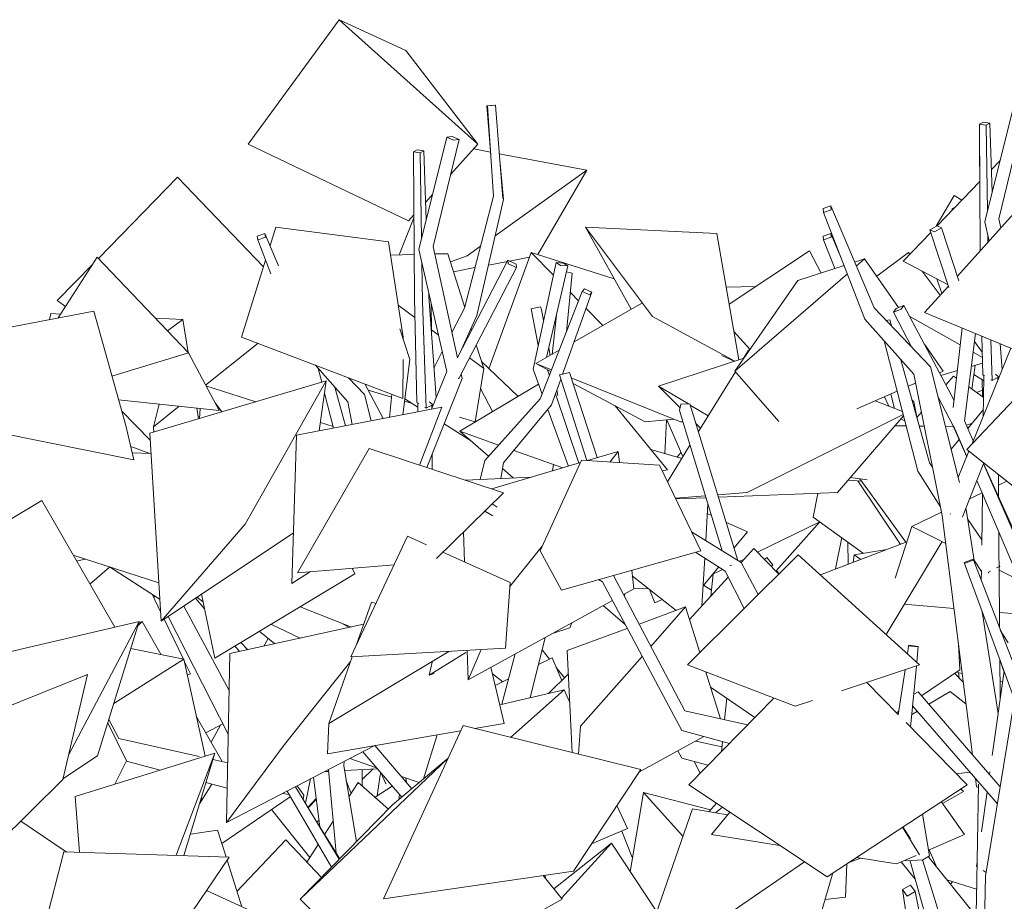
# Model space of a CAD drawing. Header units: millimetres. Extents: x -76432 to -27350, y -300 to 6935.
# Tile 25 of 75: x -71631 to -70189, y 4677 to 5968. Entities that reach past the tile are written whole.
import ezdxf

# ---------------------------------------------------------------- set-up
doc = ezdxf.new("R2010")
doc.units = ezdxf.units.MM
doc.header["$MEASUREMENT"] = 0
doc.layers.add('Nouveau_VRD _ Végétation.VRD', color=7, linetype='Continuous')

# ---------------------------------------------------------------- blocks, each defined once
blk = doc.blocks.new('Élément de coupe_43')
at = {"layer": 'Nouveau_VRD _ Végétation.VRD', "color": 7, "linetype": 'Continuous', "lineweight": 15}
for p, q in [((-70418.1, 5170.7), (-70418.6, 5203.3)), ((-71297.2, 5045.6), (-71307.7, 5056.2)), ((-71337.4, 4935), (-71337.4, 4935.1)), ((-71129.7, 4845.9), (-71129.9, 4870.1)), ((-71129.8, 4855.6), (-71113.5, 4871)), ((-71104.2, 4858.8), (-71102.7, 4865.5)), ((-71095.2, 4849.3), (-71101.5, 4864)), ((-71215.2, 4832.5), (-71224.9, 4846.2)), ((-71213, 4820.7), (-71205.6, 4856.2)), ((-71191.8, 4786), (-71201, 4858.6)), ((-71146, 4835), (-71153.1, 4853.6)), ((-71108.1, 4831.4), (-71104.2, 4858.8)), ((-71095.2, 4849.3), (-71094.6, 4849.6)), ((-71216.3, 4826.1), (-71215.2, 4832.5)), ((-71364, 4826.3), (-71365.6, 4827.9)), ((-71209.2, 4814.4), (-71197, 4827.4)), ((-71209.1, 4814.1), (-71196.9, 4826.6)), ((-71196.1, 4792.9), (-71193, 4795.7)), ((-70268, 4701.6), (-70265.1, 4705.9))]:
    blk.add_line(p, q, dxfattribs=at)
blk = doc.blocks.new('Élément de coupe_44')
at = {"layer": 'Nouveau_VRD _ Végétation.VRD', "color": 7, "linetype": 'Continuous', "lineweight": 15}
for p, q in [((-70966.5, 5779.1), (-70941.8, 5774.5)), ((-70929, 5772.1), (-70800.9, 5748.2)), ((-70225.4, 5774.8), (-70225.7, 5774.6)), ((-70225.7, 5774.6), (-70225.4, 5774.6)), ((-70225.4, 5731), (-70225.7, 5774.6)), ((-70935, 5652), (-70800.9, 5748.2)), ((-70872.8, 5624.3), (-70800.9, 5748.2)), ((-70289.1, 5665.7), (-70262.7, 5711.1)), ((-70251.4, 5704), (-70262.7, 5711.1)), ((-70261.4, 5693.6), (-70266.3, 5691.4)), ((-70264.8, 5690.2), (-70266.3, 5691.4)), ((-71075.5, 5623.9), (-71054, 5678)), ((-70443.4, 5655.2), (-70454.6, 5651.4)), ((-70442.8, 5649.6), (-70443.4, 5655.2)), ((-70427.7, 5618.2), (-70443.4, 5655.2)), ((-70454.6, 5651.4), (-70454.1, 5645.7)), ((-70454.1, 5645.7), (-70442.8, 5649.6)), ((-70437.8, 5603.8), (-70454.1, 5645.7)), ((-70976.2, 5622.4), (-70956.4, 5636.6)), ((-71000.5, 5613.7), (-70976.2, 5622.4)), ((-70944.8, 5608.9), (-70917.2, 5614.2)), ((-70914, 5614.8), (-70885, 5620.3)), ((-70996, 5599.2), (-70964.6, 5605.2)), ((-70281, 5567.2), (-70288.1, 5588.6)), ((-70596.6, 5576.5), (-70553.1, 5577.8)), ((-70236.8, 5427.3), (-70232.3, 5462.2)), ((-70275.2, 5433.7), (-70263.9, 5446.3)), ((-70259.4, 5443.1), (-70263.9, 5446.3)), ((-70219.7, 5439.8), (-70234.1, 5448.6)), ((-70221.1, 5416.3), (-70221.7, 5441.1)), ((-70220.2, 5415.6), (-70241.5, 5430.5)), ((-70229.9, 5422.4), (-70221.3, 5425.5)), ((-70358.6, 5402.3), (-70365, 5416.1)), ((-70350.3, 5399), (-70355.8, 5420.1)), ((-70322.1, 5408.7), (-70324.6, 5411.5)), ((-70317.6, 5386.5), (-70322.1, 5408.7)), ((-70219.8, 5415.3), (-70220.2, 5415.6)), ((-70317.5, 5385.9), (-70310.9, 5393.4)), ((-70660, 5328.5), (-70683.6, 5382.1)), ((-70318.8, 5390.5), (-70318.5, 5390.6)), ((-70669.2, 5327.8), (-70662.5, 5334.2)), ((-70624.4, 5244.9), (-70618.4, 5242.1)), ((-70597, 5232.5), (-70565.5, 5218.3)), ((-70550.7, 5188.2), (-70459.8, 5232.9)), ((-70523.6, 5161), (-70459.4, 5232.7)), ((-70585.3, 5194.2), (-70565.5, 5218.3)), ((-70436.4, 5163.8), (-70427.5, 5209.7)), ((-70577.6, 5175), (-70569.6, 5178.9)), ((-70630.6, 5139.2), (-70607.9, 5166.7)), ((-70617.2, 5155.5), (-70602, 5162.9)), ((-70619.3, 5124), (-70615.8, 5156.2)), ((-70732.1, 5134.7), (-70710.4, 5135)), ((-70701.3, 5114.1), (-70709.1, 5133.9)), ((-70618.3, 5132.9), (-70629.7, 5140.3)), ((-70745.7, 5123.9), (-70745.1, 5127.6)), ((-70701.3, 5114.1), (-70690.7, 5119.3)), ((-71273.8, 5050.7), (-71267.5, 5062.1)), ((-70183.9, 5055.8), (-70195.2, 5074.4)), ((-70255.4, 5003.8), (-70256.5, 5012)), ((-71351.1, 4910.2), (-71337.3, 4935.1)), ((-70603.1, 4903.2), (-70641.3, 4911.8)), ((-70661.7, 4886.5), (-70667.5, 4897.6)), ((-70623.4, 4876.3), (-70661.7, 4886.5)), ((-70634.8, 4864.7), (-70643.8, 4881.7)), ((-71184.7, 4867), (-71179.1, 4867.3)), ((-71155.7, 4868.7), (-71107.8, 4871.3)), ((-71111, 4829.5), (-71085.8, 4845.9)), ((-70611.3, 4820.3), (-70611.9, 4821.5))]:
    blk.add_line(p, q, dxfattribs=at)
blk = doc.blocks.new('Élément de coupe_45')
at = {"layer": 'Nouveau_VRD _ Végétation.VRD', "color": 7, "linetype": 'Continuous', "lineweight": 15}
for p, q in [((-70218, 5672.1), (-70177, 5837)), ((-70197.2, 5676.7), (-70159.2, 5833.4)), ((-70220.3, 5818.1), (-70225.7, 5815.1)), ((-70225.7, 5815.1), (-70215.9, 5813.8)), ((-70224.6, 5629.6), (-70225.7, 5815.1)), ((-70210.5, 5816.7), (-70220.3, 5818.1)), ((-70215.9, 5813.8), (-70210.5, 5816.7)), ((-70214, 5688.2), (-70215.9, 5813.8)), ((-70207.1, 5715.9), (-70210.5, 5816.7)), ((-70208.2, 5748.9), (-70195.6, 5761.9)), ((-70287.8, 5666.3), (-70225.2, 5731.2)), ((-70443.4, 5695.7), (-70454.6, 5691.9)), ((-70454.6, 5691.9), (-70454.1, 5686.2)), ((-70454.1, 5686.2), (-70442.8, 5690.1)), ((-70393.5, 5529.6), (-70454.1, 5686.2)), ((-70442.8, 5690.1), (-70443.4, 5695.7)), ((-70380.2, 5546.1), (-70443.4, 5695.7)), ((-70258.1, 5592.6), (-70175.7, 5683.9)), ((-70211.6, 5644.1), (-70218, 5672.1)), ((-70194.3, 5663.3), (-70197.2, 5676.7)), ((-70337.3, 5614.9), (-70297.2, 5656.5)), ((-70287.9, 5666.3), (-70298.4, 5660.4)), ((-70298.4, 5660.4), (-70291.8, 5657.4)), ((-70270.5, 5576.1), (-70298.4, 5660.4)), ((-70291.8, 5657.4), (-70281.3, 5663.3)), ((-70281.3, 5663.3), (-70287.9, 5666.3)), ((-70255.9, 5585.9), (-70281.3, 5663.3)), ((-70213.3, 5642.2), (-70213.5, 5652.2)), ((-70408.6, 5613.3), (-70393.9, 5618.1)), ((-70406.1, 5607.5), (-70393.9, 5618.1)), ((-70344.2, 5546.9), (-70393.9, 5618.1)), ((-70271.7, 5579.9), (-70337.3, 5614.9)), ((-70584.1, 5453.7), (-70419.2, 5596.2)), ((-70491.6, 5586.3), (-70423.9, 5608.3)), ((-70584.1, 5453.7), (-70491.6, 5586.3)), ((-70306.1, 5539.4), (-70271.2, 5578.1)), ((-70297.3, 5459.9), (-70380.2, 5546.1)), ((-70347.9, 5545.5), (-70351.9, 5539.9)), ((-70351.9, 5539.9), (-70340.5, 5544.3)), ((-70324.7, 5488.4), (-70351.9, 5539.9)), ((-70336.4, 5549.9), (-70347.9, 5545.5)), ((-70340.5, 5544.3), (-70336.4, 5549.9)), ((-70263, 5410.5), (-70336.4, 5549.9)), ((-70119.5, 5462.4), (-70306.1, 5539.4)), ((-70322.1, 5449.2), (-70393.5, 5529.6)), ((-70362.8, 5528), (-70357.2, 5528.9)), ((-70354.6, 5519.5), (-70357.2, 5528.9)), ((-70264.1, 5400.4), (-70251.3, 5516.8)), ((-70247.7, 5381), (-70231.6, 5508.7)), ((-70316, 5306.9), (-70365.5, 5498.1)), ((-70220.9, 5448.4), (-70222.2, 5504.8)), ((-70207.3, 5439.8), (-70209.3, 5499.5)), ((-70572.2, 5470.8), (-70563.8, 5484.5)), ((-70563.8, 5484.5), (-70562.9, 5484.1)), ((-70279, 5453.7), (-70306.4, 5492.9)), ((-70237.1, 5346.3), (-70179.7, 5487.2)), ((-70192.6, 5455.4), (-70195.4, 5493.7)), ((-70299, 5319.4), (-70341, 5470.4)), ((-70841, 5448.3), (-70826.2, 5451.8)), ((-70785.7, 5326.9), (-70826.2, 5451.8)), ((-70637.4, 5365.1), (-70583.3, 5452.8)), ((-70519.8, 5380), (-70584.1, 5453.7)), ((-70255.2, 5290.7), (-70297.3, 5459.9)), ((-70284.5, 5451.3), (-70279, 5453.7)), ((-70244.1, 5338.9), (-70125.5, 5464.9)), ((-71440.8, 5362.6), (-71182.4, 5439.5)), ((-71301, 5229.5), (-71182.4, 5439.5)), ((-71192.7, 5366.2), (-71182.4, 5439.5)), ((-70801, 5322.7), (-70841, 5448.3)), ((-70280.4, 5242), (-70322.1, 5449.2)), ((-70220.9, 5448.4), (-70218.2, 5446.7)), ((-70219.9, 5413.4), (-70219.6, 5447.5)), ((-70209, 5440.9), (-70207.3, 5439.8)), ((-70207.3, 5439.8), (-70196.5, 5445.9)), ((-70203, 5448.9), (-70201.5, 5448.4)), ((-70201.5, 5448.4), (-70198.6, 5445.5)), ((-70199.1, 5439.7), (-70199.1, 5444.4)), ((-70197.7, 5442.9), (-70199.1, 5443.4)), ((-70198.1, 5445), (-70197.2, 5444.2)), ((-70405.5, 5398.3), (-70346.4, 5424.2)), ((-70330.1, 5431.4), (-70319.5, 5436)), ((-70378.3, 5410.2), (-70338.6, 5394.3)), ((-70264.8, 5374.7), (-70286.3, 5415.4)), ((-70220.2, 5387.9), (-70219.9, 5413.4)), ((-71225.9, 5359.8), (-71013.1, 5400.7)), ((-71046.1, 5316.1), (-71013.1, 5400.7)), ((-70665.2, 5395.8), (-70662.9, 5405)), ((-70602.6, 5190.5), (-70665.2, 5395.8)), ((-70662.9, 5405), (-70649.8, 5405.7)), ((-70579.8, 5176.4), (-70649.8, 5405.7)), ((-70242.6, 5369.4), (-70220, 5397.3)), ((-70565.8, 5275.6), (-70337.5, 5390.1)), ((-70433.9, 5275.6), (-70337, 5388)), ((-70234.9, 5351.7), (-70247.7, 5381)), ((-70244.4, 5328.3), (-70265.1, 5375.2)), ((-70264.8, 5374.7), (-70264.4, 5374.8)), ((-70244.4, 5328.4), (-70263.6, 5373.6)), ((-71424.4, 5087.3), (-71440.8, 5362.6)), ((-71232.9, 5142.6), (-71225.9, 5359.8)), ((-70267.3, 5339.1), (-70255.5, 5353.6)), ((-71224.8, 5158.2), (-71119.6, 5340.3)), ((-71119.6, 5340.3), (-70922.7, 5275.4)), ((-70799.9, 5322.7), (-70754.7, 5336)), ((-70767.2, 5320.5), (-70754.7, 5336)), ((-70752.8, 5319.6), (-70754.7, 5336)), ((-70682.7, 5291.6), (-70649.8, 5345.1)), ((-70256.9, 5297.6), (-70241.1, 5336.5)), ((-70097.7, 5222), (-70244.1, 5338.9)), ((-70808.6, 5323.2), (-70869.3, 5190.5)), ((-70808.6, 5323.2), (-70694.3, 5315.7)), ((-70940.1, 5281.2), (-70810.2, 5319.6)), ((-70633.9, 5190.5), (-70694.3, 5315.7)), ((-70283, 5254.8), (-70316, 5306.9)), ((-70294.7, 5313.1), (-70299, 5319.4)), ((-70250.7, 5240.1), (-70219.5, 5319.2)), ((-70155.5, 5170.3), (-70220, 5317.8)), ((-70161.3, 5189), (-70219.9, 5318.2)), ((-70978.4, 5293.8), (-70881.7, 5298.4)), ((-70162.4, 5135.5), (-70229.6, 5293.6)), ((-70197.9, 5269.6), (-70198.1, 5302.2)), ((-70185.9, 5292.4), (-70198, 5286.7)), ((-71021.2, 5179.4), (-70922.7, 5275.4)), ((-70671.1, 5267.5), (-70627.1, 5270.9)), ((-70670.6, 5266.5), (-70626.3, 5268.2)), ((-70609.1, 5272.2), (-70565.8, 5275.6)), ((-70608.1, 5268.9), (-70433.9, 5275.6)), ((-70221.8, 5275.3), (-70240.3, 5266.4)), ((-70222.3, 5198.6), (-70221.5, 5274.4)), ((-70932, 5254.5), (-70939.6, 5259)), ((-70245.4, 5251.1), (-70245.7, 5252.6)), ((-70233.1, 5173.2), (-70245.4, 5251.1)), ((-70938.7, 5241.7), (-70950.2, 5248.6)), ((-70281.4, 5246.8), (-70324.8, 5226)), ((-70236.2, 4891.8), (-70280.4, 5242)), ((-70268.7, 5244.7), (-70268.6, 5244.5)), ((-70268.6, 5244.5), (-70268.1, 5244.3)), ((-70251.2, 5240.2), (-70250.7, 5240.1)), ((-70222.2, 5206.6), (-70243.2, 5237.5)), ((-71424.4, 5087.3), (-71301, 5229.5)), ((-70349.2, 5150.6), (-70324.8, 5226)), ((-70275.2, 5201.2), (-70324.8, 5226)), ((-71424.4, 5087.3), (-71230.5, 5217)), ((-71146.6, 5034.9), (-71063.3, 5211.9)), ((-71063.3, 5211.9), (-71035.6, 5199.4)), ((-70979.9, 5174.2), (-70981.2, 5218.4)), ((-70575, 5173.3), (-70647.3, 5218.2)), ((-70197.2, 5183.6), (-70197.5, 5218)), ((-70913.7, 5138.2), (-70866.1, 5197.4)), ((-70458.8, 5155.2), (-70332.1, 5203.5)), ((-70361.5, 5192.2), (-70409.4, 5184.3)), ((-70362.6, 5067.8), (-70280.6, 5203.9)), ((-71011.7, 5188.6), (-70913.3, 5144.2)), ((-70837.9, 5132.9), (-70869.3, 5190.5)), ((-70837.9, 5132.9), (-70633.9, 5190.5)), ((-70491.1, 5184.6), (-70653.5, 5023.2)), ((-70598.4, 5160.6), (-70641.5, 5188.3)), ((-70313.5, 5023.2), (-70491.1, 5184.6)), ((-70410.9, 5173.5), (-70409.4, 5184.3)), ((-70399.5, 5177.8), (-70409.4, 5184.3)), ((-70235.2, 5178.4), (-70248.2, 5173.5)), ((-70234.9, 5176.9), (-70235.2, 5178.4)), ((-70154.6, 4969), (-70235.2, 5178.4)), ((-70222.9, 5160), (-70233.8, 5177.1)), ((-70197.1, 5168.4), (-70197.2, 5183.6)), ((-71224.8, 5158.2), (-71083, 5169.9)), ((-71140.7, 5156.8), (-71144.6, 5164.9)), ((-70591, 5168.5), (-70590.9, 5169.1)), ((-70590.9, 5169.1), (-70589, 5169.2)), ((-70549.7, 5126.4), (-70575, 5173.3)), ((-70248.2, 5173.5), (-70247.9, 5171.9)), ((-70247.9, 5171.9), (-70234.9, 5176.9)), ((-70174.5, 4972.4), (-70247.9, 5171.9)), ((-70200.6, 5165.4), (-70195.8, 5167.8)), ((-70195.8, 5167.8), (-70197.1, 5169.7)), ((-70195.8, 5167.8), (-70197.1, 5165.4)), ((-70196.4, 5077.6), (-70197.1, 5166.9)), ((-71345.6, 5033.4), (-71140.7, 5156.8)), ((-71232.9, 5142.6), (-71205.3, 5159.9)), ((-70777.9, 5144.8), (-70783.6, 5148.2)), ((-70657.2, 4955.9), (-70761.8, 5154.4)), ((-70732.1, 5134.7), (-70735.1, 5161.9)), ((-70570.4, 5105.8), (-70598.4, 5160.6)), ((-70223.1, 5147), (-70222.8, 5161.9)), ((-70213.2, 5157.7), (-70212.4, 5159.2)), ((-70212.4, 5159.2), (-70209.6, 5160.7)), ((-70170.5, 5148.9), (-70197.1, 5162.1)), ((-70919.9, 5047.7), (-70913.3, 5144.2)), ((-70661.7, 4927), (-70777.9, 5144.8)), ((-70747.1, 5126.5), (-70732.1, 5134.7)), ((-71345.6, 5033.4), (-71365.3, 5126.9)), ((-71138.6, 5051.9), (-71116.4, 5115.2)), ((-71116.4, 5115.2), (-71109.6, 5113.4)), ((-70974.6, 5001.6), (-70763.4, 5117.6)), ((-70724.2, 5083.1), (-70656.1, 5108.2)), ((-70707, 5050.3), (-70656.1, 5108.2)), ((-70635.3, 5041.3), (-70656.1, 5108.2)), ((-70263.2, 5106), (-70335.9, 5112.1)), ((-70198.5, 4952.3), (-70221.8, 5100.9)), ((-70177.9, 5098.8), (-70196.6, 5100.3)), ((-71712, 5027), (-71456.3, 5086.8)), ((-71559.7, 4892.1), (-71456.3, 5086.8)), ((-71517.5, 4889.9), (-71456.3, 5086.8)), ((-71323.7, 5039.8), (-71127.8, 5082.8)), ((-70852.7, 5068.6), (-70825.8, 5077.6)), ((-70829.6, 5044.4), (-70741.6, 5076.7)), ((-70825.8, 5077.6), (-70823, 5084.9)), ((-71146.6, 5034.9), (-70919.9, 5047.7)), ((-70331.3, 5039.4), (-70329.5, 5051.4)), ((-70329.1, 5052.1), (-70329.5, 5051.4)), ((-70329.5, 5051.4), (-70315.8, 5049.6)), ((-70315.5, 5050.4), (-70329.1, 5052.1)), ((-70317.7, 5027.1), (-70315.5, 5050.4)), ((-70315.8, 5049.6), (-70315.5, 5050.4)), ((-70254.7, 5016.3), (-70256.6, 5053.5)), ((-71328.4, 4792.3), (-71323.7, 5039.8)), ((-71178.6, 4937.7), (-71002.9, 5043)), ((-71178.6, 4937.7), (-71144.5, 5035)), ((-71031.6, 5008.5), (-70978, 5041.3)), ((-70974.6, 5001.6), (-70975.9, 5044.5)), ((-70974.6, 5001.6), (-70955.4, 5045.7)), ((-70822.5, 4895), (-70829.6, 5044.4)), ((-70809.9, 4933.4), (-70719.7, 5035.8)), ((-71243.7, 4906.9), (-71146.6, 5029)), ((-71031.6, 5008.5), (-71027.3, 5027.3)), ((-70921.9, 4937.7), (-70941.2, 5020)), ((-70495.9, 4962.7), (-70653.5, 5023.2)), ((-70427.6, 4985.4), (-70313.5, 5023.2)), ((-70326.6, 4932.2), (-70318.2, 5021.7)), ((-70195.6, 4981.5), (-70196, 5030.8)), ((-70189.9, 5013.8), (-70194.6, 5026.9)), ((-71713.7, 4936.1), (-71532.1, 5009.2)), ((-71568.3, 4855.5), (-71532.1, 5009.2)), ((-71031.6, 5008.5), (-71024.6, 5010.9)), ((-70605.2, 4944.2), (-70626.5, 5012.9)), ((-70344.8, 4950), (-70334.8, 5016.2)), ((-70310.7, 4978.1), (-70254.7, 5016.3)), ((-70262.5, 5011), (-70249.6, 4997.9)), ((-70251.2, 5010.9), (-70259.9, 5012.8)), ((-70207.2, 4890.7), (-70189.8, 5014)), ((-70344.7, 4950.7), (-70390.6, 4997.7)), ((-70192, 4998.3), (-70195.8, 4999.1)), ((-70928.3, 4964.9), (-70834.2, 4986.9)), ((-70912.4, 4917.2), (-70834.2, 4986.9)), ((-70826, 4969.1), (-70834.2, 4986.9)), ((-70322.1, 4980.3), (-70315.5, 4983.7)), ((-70195.4, 4844.6), (-70315.5, 4983.7)), ((-70299.9, 4965.6), (-70268.8, 4984.4)), ((-70245.6, 4966.5), (-70268.8, 4984.4)), ((-70195.6, 4973), (-70195.6, 4981.5)), ((-70651.4, 4847.8), (-70526.7, 4974.5)), ((-70495.9, 4962.7), (-70470.3, 4971.2)), ((-70199.5, 4819.8), (-70323.7, 4963.6)), ((-70216.8, 4713.9), (-70174.5, 4972.4)), ((-70565.3, 4935.3), (-70657.2, 4955.9)), ((-70347.2, 4953.2), (-70343.9, 4955.4)), ((-70324.9, 4950.6), (-70316.7, 4955.5)), ((-71180.7, 4893.3), (-71178.6, 4937.7)), ((-71098.8, 4680.8), (-70982.1, 4934.4)), ((-70982.1, 4934.4), (-70721.7, 4870.1)), ((-70965.4, 4930.2), (-70921.9, 4937.7)), ((-70812.9, 4892.6), (-70809.9, 4933.4)), ((-70244, 4847.8), (-70333.2, 4939)), ((-71180.7, 4893.3), (-70985.6, 4926.8)), ((-71039.8, 4856.6), (-71020, 4920.9)), ((-70723.8, 4866.9), (-70629.4, 4918.4)), ((-70591.9, 4908.3), (-70661.7, 4927)), ((-71328.4, 4792.3), (-71243.7, 4906.9)), ((-71328.4, 4792.3), (-71111.3, 4905.2)), ((-71568.1, 4856.5), (-71517.5, 4889.9)), ((-71550.3, 4830.4), (-71345.8, 4894.1)), ((-71402.4, 4744.4), (-71345.8, 4894.1)), ((-71390.8, 4744), (-71345.8, 4894.1)), ((-71220.7, 4680), (-71004.1, 4886.6)), ((-71085.3, 4818.2), (-71004.1, 4886.7)), ((-70820.5, 4721.1), (-70721.7, 4870.1)), ((-70259.8, 4863.9), (-70239.6, 4866.2)), ((-70211.1, 4862.8), (-70210.6, 4866.5)), ((-71682.2, 4742.8), (-71568.3, 4855.5)), ((-70448.9, 4712.9), (-70651.4, 4847.8)), ((-70448.9, 4712.9), (-70244, 4847.8)), ((-70230.2, 4844.5), (-70231.8, 4857.2)), ((-70230.3, 4680.7), (-70227.1, 4848.5)), ((-70279.8, 4820.3), (-70249.1, 4838)), ((-70249.1, 4838), (-70253.4, 4841.6)), ((-70253, 4841.9), (-70249.1, 4838)), ((-70230.2, 4844.5), (-70227.2, 4843.8)), ((-70223, 4778.7), (-70214.7, 4837.4)), ((-70219.2, 4841.8), (-70218.3, 4841.6)), ((-71543.7, 4749), (-71550.3, 4830.4)), ((-71220.7, 4680), (-71085.3, 4818.2)), ((-70741.3, 4783.5), (-70756.7, 4817.3)), ((-70621.9, 4808.2), (-70610.8, 4820.8)), ((-70247.8, 4774.9), (-70281.7, 4823)), ((-70727.8, 4576.7), (-70646.1, 4812.3)), ((-70646.1, 4812.3), (-70594.7, 4803.6)), ((-70618.1, 4774.9), (-70591.3, 4807.8)), ((-70612.4, 4806.6), (-70601.9, 4814.9)), ((-70299.1, 4743.6), (-70309.4, 4804.8)), ((-70794, 4761.1), (-70741.3, 4783.5)), ((-70518, 4759), (-70618.1, 4774.9)), ((-70313.7, 4745), (-70338.4, 4785.6)), ((-70327, 4768.7), (-70337.8, 4786.1)), ((-70300.6, 4752.1), (-70247.8, 4774.9)), ((-70849.1, 4695.5), (-70764.9, 4762.3)), ((-70838, 4681.7), (-70764.9, 4762.3)), ((-70698.4, 4661.6), (-70764.9, 4762.3)), ((-71627.6, 4514.3), (-71566.9, 4749.7)), ((-71566.9, 4749.7), (-71324.8, 4741.9)), ((-71429.8, 4586.5), (-71324.8, 4741.9)), ((-70636.7, 4628.8), (-70481.8, 4734.8)), ((-70422, 4683.2), (-70420.2, 4731.8)), ((-70416.7, 4734.1), (-70399.9, 4740.2)), ((-70347.5, 4731.9), (-70406, 4741.2)), ((-70347.5, 4731.9), (-70318.6, 4744.3)), ((-70320, 4709.5), (-70340.3, 4735)), ((-70334.1, 4736.4), (-70334.2, 4737.6)), ((-70334.1, 4736.4), (-70308.9, 4738)), ((-70327.4, 4736), (-70327.9, 4736.8)), ((-70286, 4589.2), (-70327.4, 4736)), ((-70308.6, 4736.4), (-70309.5, 4738)), ((-70308.6, 4736.4), (-70309.3, 4738)), ((-70308.9, 4738), (-70299.1, 4743.6)), ((-70251.5, 4551.6), (-70308.6, 4736.4)), ((-70230.7, 4655.3), (-70301, 4742.5)), ((-70230, 4728.5), (-70229.3, 4733.9)), ((-71098.8, 4680.8), (-70820.5, 4721.1)), ((-70466.8, 4628.8), (-70440.3, 4718.6)), ((-70230, 4728.5), (-70229.4, 4728.1)), ((-70220.2, 4722.1), (-70215.9, 4719.3)), ((-70836.7, 4680), (-70864.6, 4714.7)), ((-70222.8, 4480.2), (-70216.8, 4713.9)), ((-70326.9, 4700.7), (-70338.6, 4694.2)), ((-70338.6, 4694.2), (-70331.6, 4684.7)), ((-70324.5, 4599.4), (-70338.6, 4694.2)), ((-70331.6, 4684.7), (-70319.9, 4691.3)), ((-70319.9, 4691.3), (-70326.9, 4700.7)), ((-70300, 4592.1), (-70319.9, 4691.3)), ((-71082.6, 4543.4), (-71220.7, 4680)), ((-70920.2, 4633.6), (-70836.7, 4680)), ((-70451.8, 4679.6), (-70422, 4683.2)), ((-70233.3, 4508.7), (-70230.3, 4680.7))]:
    blk.add_line(p, q, dxfattribs=at)
blk = doc.blocks.new('Élément de coupe_48')
at = {"layer": 'Nouveau_VRD _ Végétation.VRD', "color": 7, "linetype": 'Continuous', "lineweight": 15}
for p, q in [((-71297, 5786), (-71163.5, 5968.4)), ((-71065.8, 5923.4), (-71163.5, 5968.4)), ((-70960.3, 5786), (-71163.5, 5968.4)), ((-71065.8, 5923.4), (-70960.3, 5786)), ((-70935.6, 5843.3), (-70947.2, 5842.3)), ((-70947.2, 5842.3), (-70946.2, 5842.1)), ((-70941.4, 5770), (-70947.2, 5842.3)), ((-70946.2, 5842.1), (-70934.6, 5843)), ((-70937.5, 5709.9), (-70946.2, 5842.1)), ((-70934.6, 5843), (-70935.6, 5843.3)), ((-70923.9, 5706.6), (-70934.6, 5843)), ((-70997.8, 5797.3), (-71005.8, 5796.5)), ((-70988, 5792.9), (-70997.8, 5797.3)), ((-71061.8, 5673.6), (-71297, 5786)), ((-71046.8, 5631.6), (-71005.8, 5796.5)), ((-71026.1, 5636.2), (-70988, 5792.9)), ((-71005.8, 5796.5), (-70996, 5792.1)), ((-71000.5, 5741.5), (-70960.3, 5786)), ((-70996, 5792.1), (-70988, 5792.9)), ((-71049.1, 5777.6), (-71054.5, 5774.6)), ((-71054.5, 5774.6), (-71044.7, 5773.3)), ((-71053.3, 5560.6), (-71054.5, 5774.6)), ((-71039.3, 5776.2), (-71049.1, 5777.6)), ((-71044.7, 5773.3), (-71039.3, 5776.2)), ((-71042.8, 5647.7), (-71044.7, 5773.3)), ((-71035.9, 5675.3), (-71039.3, 5776.2)), ((-70922.9, 5705.1), (-70928.7, 5768)), ((-71516.1, 5618.8), (-71400.1, 5737.5)), ((-71274.4, 5606.5), (-71400.1, 5737.5)), ((-71036.8, 5701.3), (-71026.7, 5712.5)), ((-70979.9, 5546), (-70937.5, 5709.9)), ((-70961.7, 5534.9), (-70922.9, 5705.1)), ((-71061.8, 5673.6), (-71054, 5682.3)), ((-71272.2, 5655.2), (-71283.4, 5651.4)), ((-71271.6, 5649.6), (-71272.2, 5655.2)), ((-71252.3, 5608), (-71272.2, 5655.2)), ((-71264.8, 5637.6), (-71256.4, 5664.6)), ((-71091.5, 5643), (-71256.4, 5664.6)), ((-70735.8, 5544.2), (-70802.7, 5664.4)), ((-70610.3, 5655), (-70802.7, 5664.4)), ((-70704.4, 5533.5), (-70802.7, 5664.4)), ((-70578.2, 5470.4), (-70610.3, 5655)), ((-71283.4, 5651.4), (-71282.9, 5645.7)), ((-71282.9, 5645.7), (-71271.6, 5649.6)), ((-71263.7, 5596), (-71282.9, 5645.7)), ((-71069.6, 5503.6), (-71091.5, 5643)), ((-71053.7, 5624.4), (-71088.5, 5623.6)), ((-71006, 5453), (-71046.8, 5631.6)), ((-70990.3, 5473.2), (-71026.1, 5636.2)), ((-71004.2, 5625.6), (-71023.6, 5625.2)), ((-71004.2, 5625.6), (-70979.7, 5546.7)), ((-70944.1, 5457.1), (-70882.4, 5627.4)), ((-70760.6, 5588.7), (-70882.4, 5627.4)), ((-70849.8, 5594.1), (-70882.4, 5627.4)), ((-70474.6, 5629.8), (-70592.3, 5551.8)), ((-70457.7, 5597.3), (-70474.6, 5629.8)), ((-70329.8, 5627.5), (-70376.3, 5592.8)), ((-70329.8, 5627.5), (-70327.8, 5624.8)), ((-71576.4, 5557), (-71524.3, 5610.4)), ((-71575.2, 5531.5), (-71517.8, 5620.5)), ((-71517.8, 5620.5), (-71384.4, 5480.2)), ((-71306.4, 5503.6), (-71271.4, 5616.1)), ((-71041.4, 5555.5), (-71042.3, 5611.7)), ((-70990.4, 5473.5), (-70916.3, 5615.9)), ((-70904.1, 5610.3), (-70916.3, 5615.9)), ((-70916.3, 5615.9), (-70916, 5611)), ((-70916, 5611), (-70903.8, 5605.4)), ((-70903.8, 5605.4), (-70904.1, 5610.3)), ((-70879.6, 5456.5), (-70845.8, 5612.5)), ((-70845.8, 5612.5), (-70839.6, 5608.5)), ((-70834.8, 5611.6), (-70845.8, 5612.5)), ((-70828.6, 5607.6), (-70834.8, 5611.6)), ((-70988.5, 5442.6), (-70903.8, 5605.4)), ((-70859.8, 5473.5), (-70828.6, 5607.6)), ((-70839.6, 5608.5), (-70828.6, 5607.6)), ((-70830.7, 5511.1), (-70822.1, 5596.9)), ((-70830.6, 5598.9), (-70822.1, 5596.9)), ((-70309.5, 5600), (-70283.3, 5564.7)), ((-71032.1, 5562.9), (-71032.3, 5568.2)), ((-70869.1, 5413), (-70807.4, 5570.4)), ((-70836.3, 5449.4), (-70793.3, 5569.1)), ((-70812.9, 5556.5), (-70824.9, 5568.8)), ((-70804.1, 5574), (-70807.4, 5570.4)), ((-70807.4, 5570.4), (-70796.6, 5565.6)), ((-70793.3, 5569.1), (-70804.1, 5574)), ((-70796.6, 5565.6), (-70793.3, 5569.1)), ((-71564.3, 5548.5), (-71576.4, 5557)), ((-71049.7, 5407.8), (-71053.3, 5560.6)), ((-71036.1, 5399.2), (-71041.4, 5555.5)), ((-71021.5, 5414.9), (-71032.1, 5562.9)), ((-71028.5, 5511.9), (-71028.7, 5552.2)), ((-70719.4, 5553.5), (-70819.3, 5496.6)), ((-71587.6, 5529.2), (-71585.9, 5537.8)), ((-71585.9, 5537.8), (-71571.6, 5537.2)), ((-71052.6, 5532.2), (-71076.9, 5550.2)), ((-70998.4, 5510), (-70979.9, 5546)), ((-70882.2, 5544.8), (-70868.9, 5547.7)), ((-70872, 5491.8), (-70882.2, 5544.8)), ((-70868.9, 5547.7), (-70867.4, 5543.9)), ((-70864.2, 5527.6), (-70867.4, 5543.9)), ((-70777.5, 5520.4), (-70801.9, 5545.3)), ((-71432.6, 5531), (-71392.3, 5529.2)), ((-71414.9, 5512.4), (-71392.3, 5529.2)), ((-71384.8, 5480.7), (-71392.3, 5529.2)), ((-70986.9, 5480.1), (-70961.7, 5534.9)), ((-70851.5, 5478.2), (-70845.4, 5535.4)), ((-70584.2, 5468.4), (-70704.4, 5533.5)), ((-70254, 5492), (-70327.9, 5533.7)), ((-71060.1, 5470.7), (-71074.9, 5515.5)), ((-71018.3, 5506.7), (-71028.5, 5514.3)), ((-70970.2, 5516.4), (-70969.4, 5513.8)), ((-70561.9, 5485.6), (-70585.4, 5511.8)), ((-71359.1, 5433), (-71282.4, 5494.5)), ((-71070.4, 5413.7), (-71306.4, 5503.6)), ((-71069.6, 5499.7), (-71069.6, 5503.6)), ((-70233.1, 5496.8), (-70221.7, 5481.4)), ((-71496.3, 5446.3), (-71384.4, 5480.2)), ((-71339.2, 5395.9), (-71384.4, 5480.2)), ((-71024.6, 5458.8), (-71012.6, 5482.2)), ((-70985.7, 5482.5), (-70985.8, 5482.6)), ((-70962.7, 5492.2), (-70951.9, 5457.5)), ((-70841.3, 5484.1), (-70875.3, 5464.6)), ((-70854.4, 5476.6), (-70856.5, 5487.6)), ((-70221.5, 5473.7), (-70235, 5481.3)), ((-71070.4, 5413.7), (-71069.9, 5470.7)), ((-71070.3, 5389.7), (-71060.1, 5470.7)), ((-70951.9, 5457.5), (-70972.7, 5472.9)), ((-70901.8, 5416.7), (-70955.1, 5467.6)), ((-70571, 5472.7), (-70695.8, 5431.8)), ((-70585, 5468.1), (-70603.2, 5476.3)), ((-70237.7, 5460.6), (-70221.3, 5465.5)), ((-71150.9, 5408.7), (-71198.8, 5462.6)), ((-71189.1, 5437.5), (-71194.3, 5457.6)), ((-71028.4, 5397.8), (-71006, 5453)), ((-70964.5, 5379.2), (-70951.9, 5457.5)), ((-70866.4, 5420.1), (-70879.6, 5456.5)), ((-70853.5, 5453), (-70875.3, 5464.6)), ((-70852.5, 5455.4), (-70875.3, 5464.6)), ((-70855.7, 5447.4), (-70858.4, 5455.6)), ((-70282.3, 5447.2), (-70258.1, 5454.5)), ((-71126.2, 5419.3), (-71149.7, 5443.9)), ((-71035, 5312.4), (-70983.6, 5442.7)), ((-71000.7, 5448.4), (-71000.7, 5448.2)), ((-71000.7, 5448.2), (-71000.5, 5448.1)), ((-70989.3, 5443), (-70988.5, 5442.6)), ((-70983.6, 5442.7), (-70985, 5449.3)), ((-70852.4, 5404.4), (-70838.9, 5441.9)), ((-70663.4, 5379.1), (-70823.6, 5443.8)), ((-71285.6, 5408.8), (-71358.6, 5432.2)), ((-71154.1, 5373.6), (-71169.8, 5429.9)), ((-71099.3, 5384.2), (-71126, 5434.8)), ((-71086.8, 5415.3), (-71121, 5425.5)), ((-70871.7, 5434.7), (-70986.8, 5365.7)), ((-70956.6, 5428.4), (-70939.2, 5394.3)), ((-70843.1, 5418.1), (-70844.6, 5426.1)), ((-70715.2, 5379.1), (-70821, 5435.6)), ((-70664.2, 5400), (-70695.8, 5431.8)), ((-70652.1, 5405.6), (-70695.8, 5431.8)), ((-71486.5, 5411.4), (-71339.2, 5395.9)), ((-71171.7, 5370.2), (-71184.9, 5421.3)), ((-71144.3, 5375.5), (-71150.9, 5408.7)), ((-71116.6, 5380.8), (-71126.2, 5419.3)), ((-71090, 5385.9), (-71086.3, 5419.7)), ((-71057.9, 5406.8), (-71067.8, 5409.7)), ((-71048.5, 5400.8), (-71067.4, 5412.9)), ((-71049.7, 5407.8), (-71047, 5406.1)), ((-71031.8, 5408.4), (-71030.4, 5407.8)), ((-71030.4, 5407.8), (-71027.5, 5405)), ((-70950.4, 5322.8), (-70869.1, 5413)), ((-70812.7, 5318.9), (-70846.7, 5420.4)), ((-71435.4, 5371.9), (-71427.3, 5405.2)), ((-71435.4, 5371.9), (-71397.8, 5402.1)), ((-71369.8, 5383.7), (-71372.2, 5399.4)), ((-71367.9, 5384.3), (-71366.9, 5398.8)), ((-71335.6, 5393.9), (-71345.3, 5407.3)), ((-71048.5, 5393.9), (-71048.4, 5407)), ((-71037.9, 5400.3), (-71036.1, 5399.2)), ((-71036.1, 5399.2), (-71025.3, 5405.4)), ((-71027.9, 5399.2), (-71027.9, 5403.9)), ((-71026.6, 5402.4), (-71027.9, 5402.9)), ((-71026.9, 5404.5), (-71026, 5403.7)), ((-70922.8, 5319.3), (-70852.4, 5404.4)), ((-70828.3, 5315.3), (-70858.1, 5397.4)), ((-70682.9, 5308.9), (-70759.5, 5402.8)), ((-70623.1, 5388.2), (-70649.3, 5403.9)), ((-70964.5, 5379.2), (-70987.5, 5386)), ((-70673.3, 5383.1), (-70715.2, 5379.1)), ((-70686.6, 5332.8), (-70684.1, 5382)), ((-70660.3, 5379.4), (-70663.4, 5379.1)), ((-70335.2, 5381), (-70340.7, 5383.7)), ((-71434.8, 5364.4), (-71435.4, 5371.9)), ((-71172.3, 5372.4), (-71191, 5378.4)), ((-70969.8, 5350.8), (-71009.8, 5376.2)), ((-70944.9, 5328.9), (-70986.8, 5365.7)), ((-70930, 5345.4), (-70986.8, 5365.7)), ((-70634.3, 5370), (-70641, 5376.7)), ((-70333.2, 5373.4), (-70349.2, 5373.7)), ((-70306.8, 5373), (-70313.9, 5373.1)), ((-70263.7, 5372.2), (-70275.6, 5372.4)), ((-70236, 5377.6), (-70244.9, 5374.5)), ((-70240.8, 5371.7), (-70243.7, 5371.8)), ((-70836.1, 5311.9), (-70907.7, 5337.5)), ((-70661.7, 5325.7), (-70707.3, 5338.8)), ((-71027.3, 5309.9), (-71027.4, 5331.6)), ((-70956.8, 5294.8), (-70950.4, 5322.8)), ((-70927, 5296.3), (-70922.8, 5319.3)), ((-70908.8, 5297.1), (-70924.3, 5310.8)), ((-70851.3, 5307.4), (-70849.8, 5316.8)), ((-70828.6, 5314.2), (-70828.3, 5315.3)), ((-70682.9, 5308.9), (-70690.4, 5307.6)), ((-70398.7, 5292.4), (-70417.9, 5294)), ((-70390.2, 5294.5), (-70414.8, 5297.7)), ((-70341.4, 5199.9), (-70403.7, 5292.8)), ((-70333.5, 5202.9), (-70401.2, 5296)), ((-70469.4, 5239.9), (-70462.3, 5274.5)), ((-70626.7, 5205.5), (-70623.6, 5259.2)), ((-70395.5, 5186.6), (-70469.4, 5239.9)), ((-70574.8, 5173.1), (-70556.2, 5193.8)), ((-70519.6, 5156.3), (-70556.2, 5193.8)), ((-71548.1, 5175.5), (-71535.4, 5178.3)), ((-70632.4, 5109.6), (-70628.2, 5179.8)), ((-70540.5, 5177.7), (-70537, 5180.5)), ((-70537, 5180.5), (-70528.5, 5169.9)), ((-71528.5, 5141.4), (-71499.7, 5166.7)), ((-71427.2, 5120.1), (-71499.8, 5166.8)), ((-70530.8, 5167.7), (-70529.8, 5168.5)), ((-70528.5, 5169.9), (-70529.8, 5168.5)), ((-70670, 5103), (-70734.2, 5153.8)), ((-70650.4, 5089.7), (-70594, 5152)), ((-70524.8, 5161.6), (-70520.4, 5159.5)), ((-70520.4, 5159.5), (-70520.6, 5157.3)), ((-71425.2, 5101.2), (-71437.6, 5126.8)), ((-71435.2, 5121.9), (-71433.1, 5123.9)), ((-71426.2, 5118.2), (-71427.2, 5120.1)), ((-71360.7, 5105.3), (-71373.8, 5121.2)), ((-71324.7, 4986), (-71391.2, 5109.5)), ((-71145.7, 5078.8), (-71220.7, 5108.6)), ((-70744.6, 5082.5), (-70776.8, 5110.2)), ((-71325.9, 4921.8), (-71414, 5094.3)), ((-71458.2, 5080.7), (-71452, 5087)), ((-71457.1, 5084.4), (-71452, 5087)), ((-71424.2, 5038.3), (-71452, 5087)), ((-71391.7, 5031.7), (-71420, 5090.3)), ((-71220.6, 5062.4), (-71263.6, 5082.8)), ((-71148.9, 5078.1), (-71158.9, 5084.1)), ((-71257.6, 5054.3), (-71280.8, 5072.5)), ((-70883.8, 4975.3), (-70861.8, 5063.6)), ((-71468.6, 5047.3), (-71391.2, 5031.6)), ((-71309.5, 5042.9), (-71316.2, 5051.1)), ((-70925.3, 4965.6), (-70905.6, 5039.5)), ((-70851.7, 5033.8), (-70871.6, 5024)), ((-70866.3, 5045.3), (-70855.6, 5031.9)), ((-70851.7, 5033.8), (-70837.6, 5000.4)), ((-71493.6, 4966.8), (-71391.2, 5031.6)), ((-71359.8, 4889.8), (-71391.2, 5031.6)), ((-71381.3, 5010.2), (-71390.9, 5029.9)), ((-70845.7, 5019.7), (-70833.5, 5004.5)), ((-71386, 5008.2), (-71381.3, 5010.2)), ((-70923.6, 4998.7), (-70938.9, 5010.3)), ((-70856.8, 4981.6), (-70828, 5009.8)), ((-70915.4, 5002.7), (-70934.9, 4993.1)), ((-70554.7, 4946.1), (-70619.7, 4990.9)), ((-70599, 4942.9), (-70595.8, 4974.5)), ((-71334.9, 4881.8), (-71372.8, 4948.2)), ((-71486.1, 4915.4), (-71500.8, 4943.5)), ((-71358.9, 4923.8), (-71333.7, 4937)), ((-71368.8, 4889.1), (-71486.1, 4915.4)), ((-71057, 4842), (-71111.5, 4905.1)), ((-70603.8, 4896.2), (-70602.3, 4911.1)), ((-71071.8, 4829.6), (-71129.1, 4896)), ((-71425.8, 4869.2), (-71475.1, 4882.4)), ((-71326.7, 4879.7), (-71348.7, 4884.6)), ((-71335.3, 4881.6), (-71334.9, 4881.8)), ((-71156.9, 4876.2), (-71156.4, 4881.8)), ((-71138.2, 4764.2), (-71156.9, 4876.2)), ((-71108.8, 4872.5), (-71148, 4886.1)), ((-71167.8, 4747.4), (-71179.3, 4869.8)), ((-71046.5, 4850.9), (-71072.4, 4859.9)), ((-71491.8, 4849), (-71488.4, 4849.7)), ((-71368.1, 4819.9), (-71350, 4848.8)), ((-71327.4, 4842.7), (-71358.7, 4851.1)), ((-71135.6, 4851.1), (-71149.2, 4830)), ((-71135.6, 4851.1), (-71091.2, 4812.1)), ((-71071.2, 4858.4), (-71071, 4859.4)), ((-71065, 4851.3), (-71065.8, 4857.6)), ((-71246.2, 4835.1), (-71236.9, 4833.4)), ((-71174.7, 4727), (-71239.8, 4838.4)), ((-71163.3, 4738.6), (-71227.6, 4844.7)), ((-71076.2, 4825.8), (-71075, 4833.4)), ((-70737.1, 4720.2), (-70717.9, 4836.2)), ((-70619.5, 4810.9), (-70717.9, 4836.2)), ((-70660, 4772.4), (-70717.9, 4836.2)), ((-71335.3, 4761.6), (-71235.1, 4830.2)), ((-71206.5, 4741.4), (-71262.4, 4811.5)), ((-71162.7, 4739.2), (-71200.2, 4799.4)), ((-71172.2, 4794.5), (-71184.9, 4774.9)), ((-70733.8, 4740), (-70749.5, 4780)), ((-71313.3, 4691.4), (-71241.5, 4767)), ((-71189.6, 4711.7), (-71241.5, 4767)), ((-71194.2, 4760.4), (-71211, 4734.5)), ((-70288.1, 4726.5), (-70299.6, 4752.5)), ((-70230, 4694.7), (-70273.7, 4708.6))]:
    blk.add_line(p, q, dxfattribs=at)
blk = doc.blocks.new('Élément de coupe_49')
at = {"layer": 'Nouveau_VRD _ Végétation.VRD', "color": 7, "linetype": 'Continuous', "lineweight": 15}
for p, q in [((-71523, 5541.5), (-71688.7, 5509.8)), ((-71476, 5373.9), (-71523, 5541.5)), ((-71440.2, 5352.3), (-71482, 5395)), ((-71464.4, 5323.5), (-71713.7, 5373.9)), ((-71464.4, 5323.5), (-71476, 5373.9)), ((-71440.8, 5333.2), (-71468.9, 5343.1)), ((-71439, 5333.2), (-71466.8, 5334)), ((-71599.1, 5263.9), (-71736.1, 5182.6)), ((-71492.2, 5078.4), (-71599.1, 5263.9)), ((-71590.5, 5249.1), (-71590.3, 5249.7)), ((-71427.7, 5143.5), (-71553.1, 5184)), ((-71362.9, 5115.6), (-71372.1, 5122.3)), ((-71474.8, 4882.9), (-71502.4, 4938.6)), ((-71492, 4848.5), (-71474.8, 4882.9)), ((-71563.5, 4749.6), (-71629.8, 4794.6)), ((-71341.6, 4781.4), (-71381.3, 4775.6)), ((-71329.2, 4742.1), (-71341.6, 4781.4)), ((-71306.2, 4669.1), (-71327.8, 4737.5)), ((-70861.2, 4710.5), (-70861.7, 4715.1)), ((-71275.7, 4655.2), (-71358, 4692.8))]:
    blk.add_line(p, q, dxfattribs=at)

msp = doc.modelspace()

# ---------------------------------------------------------------- block references
at = {"layer": 'Nouveau_VRD _ Végétation.VRD', "lineweight": 0}
for name in ['Élément de coupe_48', 'Élément de coupe_44', 'Élément de coupe_45', 'Élément de coupe_49', 'Élément de coupe_43']:
    msp.add_blockref(name, (0, 0), dxfattribs=at)

doc.saveas('drawing.dxf')
